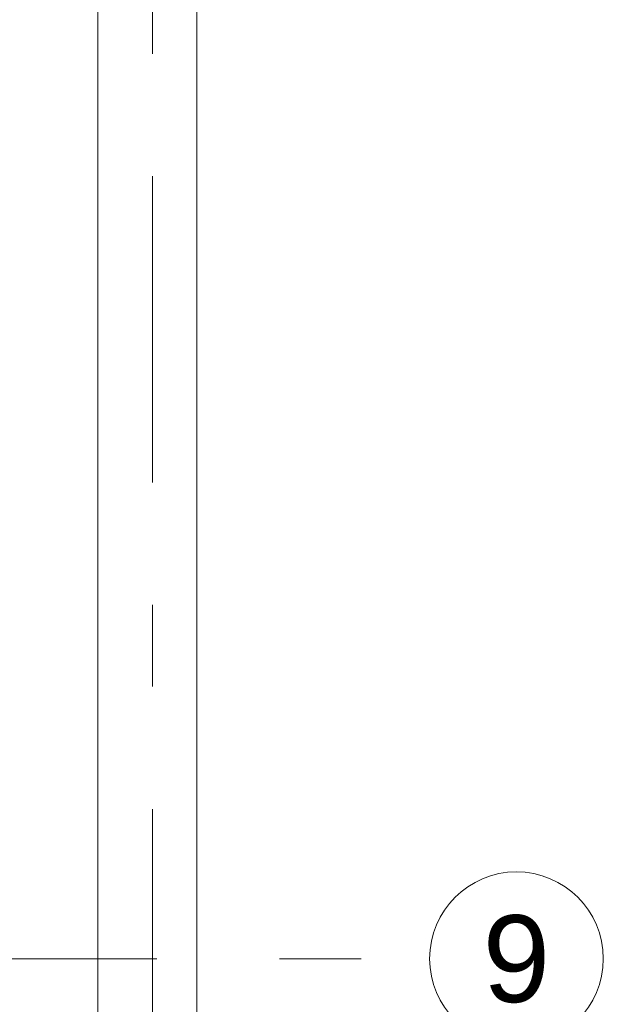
# Model space of a CAD drawing. Header units: millimetres. Extents: x -47038 to 86296, y -75637 to 48966.
# Tile 138 of 174: x -27769 to -26761, y 29702 to 31403. Entities that reach past the tile are written whole.
import ezdxf
from ezdxf.enums import TextEntityAlignment as Align

# ---------------------------------------------------------------- set-up
doc = ezdxf.new("R2010")
doc.units = ezdxf.units.MM
doc.linetypes.add('Przerywana', pattern=[564.444447, 282.222223, -282.222223])
doc.linetypes.add('Przerywana podwójnie', pattern=[109.361107, 52.916665, -21.166666, 14.111111, -21.166666])
for name, color, linetype, lineweight, true_color in [('103-Z Zakres opracowania_Nr_pióra__95', 7, 'Continuous', 140, 0x7c7c7c), ('410-K Osie główne_Nr_pióra__95', 7, 'Continuous', 20, 0x7c7c7c), ('420-K Ściany_Nr_pióra__95', 7, 'Continuous', 20, 0x7c7c7c), ('Nowe_460 - Stropy_Nr_pióra__95', 7, 'Continuous', 13, 0x7c7c7c)]:
    doc.layers.add(name, color=color, linetype=linetype, lineweight=lineweight, true_color=true_color)
for name, color, linetype, lineweight in [('201-A Ppoż_Nr_pióra__31', 1, 'Continuous', 30), ('410-K Osie główne_Nr_pióra__11', 7, 'Continuous', 0), ('XREF', 8, 'Continuous', 9)]:
    doc.layers.add(name, color=color, linetype=linetype, lineweight=lineweight)
doc.styles.add('STYL_AUTOMATYCZNY_1', font='arial.ttf')
doc.linetypes.add('PPOZ REI 60', pattern='A,0,[1,A.01 RZUT PARTERU1.Shx,S=1.984127,R=0,X=0,Y=0],-400,0', length=400)

# ---------------------------------------------------------------- blocks, each defined once
blk = doc.blocks.new('parter 2025.10.15')
at = {"layer": '103-Z Zakres opracowania_Nr_pióra__95', "color": 8, "linetype": 'Przerywana', "lineweight": 5}
blk.add_lwpolyline([(-45.53, 3079.65), (654.37, 3079.65), (654.37, 2747.81), (1099.75, 2747.81), (1099.75, 2276.77), (655.29, 2276.77), (655.29, -103.95), (-45.53, -103.95)], close=True, dxfattribs=at)
at = {"layer": '201-A Ppoż_Nr_pióra__31', "color": 8, "linetype": 'PPOZ REI 60', "lineweight": 5}
blk.add_line((1082.63, 2729.08), (1082.63, 2288.49), dxfattribs=at)
at = {"layer": '410-K Osie główne_Nr_pióra__95', "color": 8, "linetype": 'Przerywana podwójnie', "lineweight": 5}
for p, q in [((1092.06, 2678.38), (1092.06, 2342.05)), ((1039.92, 2433.81), (1139.92, 2433.81))]:
    blk.add_line(p, q, dxfattribs=at)
at = {"layer": '410-K Osie główne_Nr_pióra__95', "color": 8, "linetype": 'Continuous', "lineweight": 5}
blk.add_circle((1154.92, 2433.81), 15, dxfattribs=at)
at = {"layer": '420-K Ściany_Nr_pióra__95', "color": 8, "linetype": 'Continuous', "lineweight": 5, "flags": 128}
blk.add_lwpolyline([(1099.75, 2276.77), (1099.75, 2714.81)], dxfattribs=at)
at = {"layer": 'Nowe_460 - Stropy_Nr_pióra__95', "color": 8, "linetype": 'Continuous', "lineweight": 5, "flags": 128}
blk.add_lwpolyline([(1099.75, 2747.25), (655.14, 2747.25), (655.73, 2276.77), (1099.75, 2276.77)], close=True, dxfattribs=at)
at = {"layer": '410-K Osie główne_Nr_pióra__11', "color": 8, "lineweight": 5, "style": 'STYL_AUTOMATYCZNY_1'}
blk.add_text('9', height=15, dxfattribs=at).set_placement((1154.92, 2441.31), align=Align.TOP_CENTER)

msp = doc.modelspace()

# ---------------------------------------------------------------- block references
at = {"layer": 'XREF', "xscale": 10, "yscale": 10, "zscale": 10}
msp.add_blockref('parter 2025.10.15', (-38460.6, 5442.3), dxfattribs=at)

doc.saveas('drawing.dxf')
